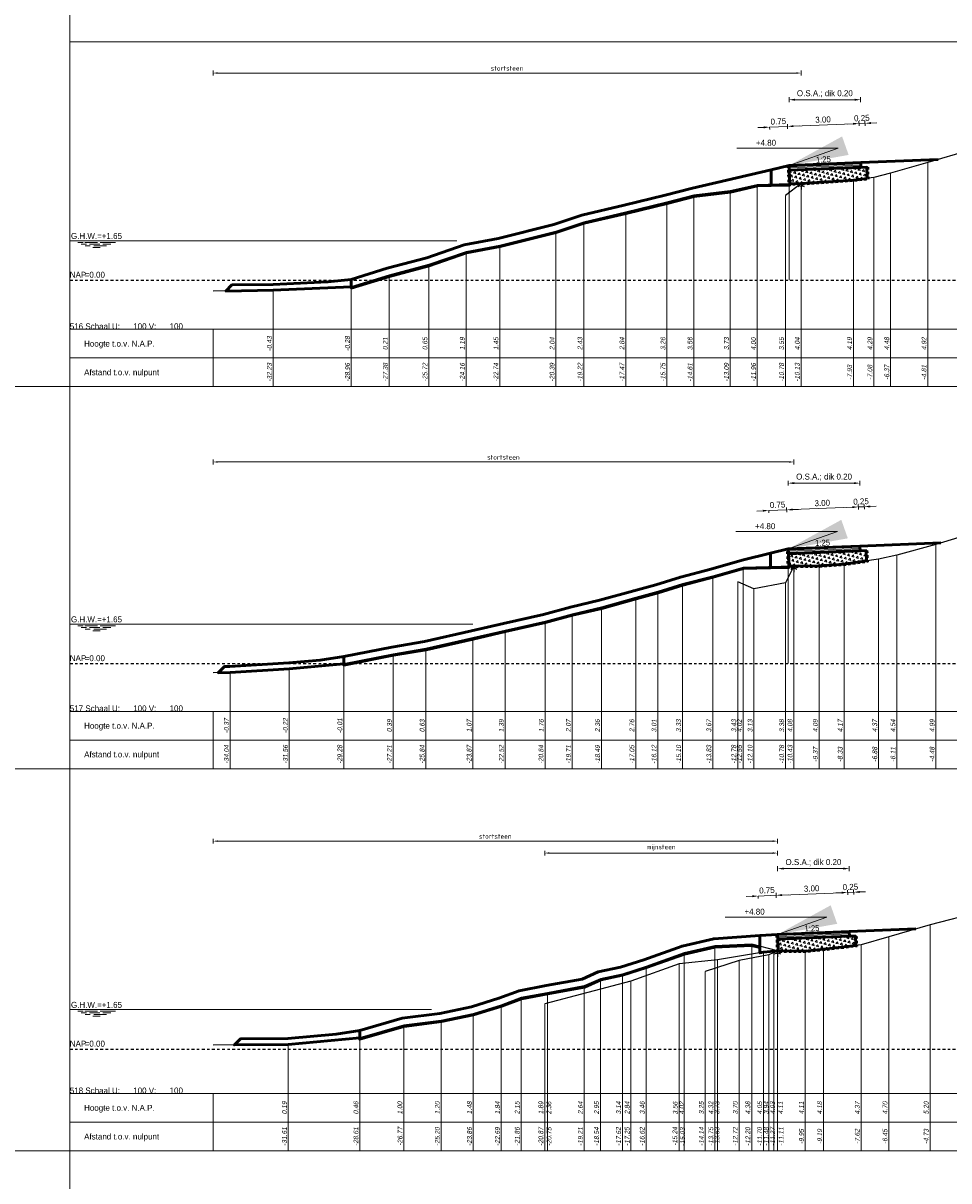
# Model space of a CAD drawing. Header units: metres. Extents: x 1155 to 1506, y 1546 to 1980.
# Tile 8 of 27: x 1250 to 1289, y 1707 to 1755. Entities that reach past the tile are written whole.
import ezdxf
from ezdxf.enums import TextEntityAlignment as Align

# ---------------------------------------------------------------- set-up
doc = ezdxf.new("R2010")
doc.units = ezdxf.units.M
doc.header["$LTSCALE"] = 0.1
doc.linetypes.add('geotextiel', pattern=[0.2, -0.1, 0.1])
doc.linetypes.add('NAP', pattern=[20, 12.5, -2.5, 2.5, -2.5])
doc.layers.add('758', color=7, linetype='Continuous')
doc.layers.add('BS-STORTSTEEN', color=6, linetype='Continuous')
for name, color, linetype, lineweight in [('DP-BS-Maatvoering', 2, 'Continuous', 0), ('DP-BS-Matenbalk_verlenglijnen', 253, 'Continuous', 0), ('DP-BS-profiel', 2, 'Continuous', 25), ('DP-Matenbalk', 1, 'Continuous', 18), ('DP-Matenbalk_bestaandehoogten', 6, 'Continuous', 25), ('DP-Matenbalk_teksten', 7, 'Continuous', 25), ('DP-NAP-lijn', 6, 'NAP', 25), ('DP-NW-arcering_asfalt', 1, 'Continuous', 18), ('DP-NW-arcering_funderingslaag', 211, 'Continuous', 13), ('DP-NW-geotextiel', 3, 'geotextiel', 35), ('DP-NW-Maatvoering', 7, 'Continuous', 35), ('DP-NW-Matenbalk_verlenglijnen', 135, 'Continuous', 0), ('DP-NW-profiel', 4, 'Continuous', 50), ('DP-waterlijn', 1, 'Continuous', 13), ('DP-Waterlijn_tekst', 7, 'Continuous', 35), ('maatvoering-leadr', 7, 'Continuous', 30), ('maatvoering-lin', 7, 'Continuous', 20), ('TL-2.5mm Tekst', 7, 'Continuous', 25)]:
    doc.layers.add(name, color=color, linetype=linetype, lineweight=lineweight)
doc.styles.add('bestomschr', font='isocp.shx', dxfattribs={"width": 0.96})
doc.styles.add('dp-besthgt', font='StagCAD.ttf', dxfattribs={"oblique": 10, "height": 0.2})
doc.styles.add('GM25mm', font='StagCAD.ttf', dxfattribs={"width": 0.96, "height": 2.5})
doc.styles.add('StagCAD', font='StagCAD.ttf')
doc.dimstyles.new('best-maatv', dxfattribs={"dimscale": 0.1, "dimtxt": 2, "dimasz": 2, "dimexe": 1, "dimexo": 0, "dimgap": 1, "dimtad": 1, "dimrnd": 0.001, "dimzin": 1, "dimdsep": 46, "dimtxsty": 'bestomschr', "dimcen": 0.09, "dimclrd": 212, "dimclre": 212, "dimclrt": 2, "dimazin": 0, "dimtfac": 1, "dimtix": 1, "dimtmove": 0, "dimatfit": 3, "dimfxl": 1, "dimfxlon": 1, "dimtvp": 0.83, "dimtolj": 1, "dimtzin": 0, "dimlwd": 9, "dimlwe": 9, "dimarcsym": 0})
doc.dimstyles.new('GM-maatvoering', dxfattribs={"dimtxt": 2.5, "dimasz": 2.5, "dimexe": 1, "dimexo": 0, "dimgap": 1, "dimtad": 1, "dimrnd": 0.001, "dimzin": 1, "dimdsep": 46, "dimtxsty": 'StagCAD', "dimcen": 0.09, "dimclrd": 1, "dimclre": 1, "dimclrt": 7, "dimazin": 0, "dimtfac": 1, "dimtix": 1, "dimtmove": 0, "dimatfit": 3, "dimfxl": 1, "dimfxlon": 1, "dimtvp": 0.83, "dimtolj": 1, "dimtzin": 0, "dimlwd": 15, "dimlwe": 15, "dimarcsym": 0})

# ---------------------------------------------------------------- blocks, each defined once
blk = doc.blocks.new('83')
at = {"layer": '758'}
for points in [[(-0.156, 0), (-0.078, -0.039)], [(-0.078, -0.039), (0, 0)], [(0, 0), (0.078, -0.039)], [(0, 0), (0, -0.312)], [(0.078, -0.039), (0.156, 0)], [(-0.156, -0.156), (-0.078, -0.117)], [(0, -0.156), (-0.078, -0.117)], [(0.078, -0.117), (0, -0.156)], [(0.078, -0.117), (0.156, -0.156)]]:
    blk.add_lwpolyline(points, dxfattribs=at)
blk = doc.blocks.new('*D89')
at = {"layer": 'Defpoints', "color": 0, "transparency": 16777216}
for p in [(1281.446, 1721.119), (1281.446, 1716.527), (1257.8, 1712.581)]:
    blk.add_point(p, dxfattribs=at)
at = {"layer": 'DP-BS-Maatvoering', "color": 212, "lineweight": 9, "transparency": 16777216}
for p, q in [((1257.8, 1721.019), (1257.8, 1721.219)), ((1258, 1721.119), (1281.246, 1721.119)), ((1281.446, 1721.019), (1281.446, 1721.219))]:
    blk.add_line(p, q, dxfattribs=at)
at = {"layer": 'DP-BS-Maatvoering', "color": 212, "transparency": 16777216}
for points in [[(1258, 1721.152), (1258, 1721.085), (1257.8, 1721.119)], [(1281.246, 1721.152), (1281.246, 1721.085), (1281.446, 1721.119)]]:
    blk.add_solid(points, dxfattribs=at)
at = {"layer": 'DP-BS-Maatvoering', "color": 2, "transparency": 16777216, "insert": (1269.623, 1721.319), "char_height": 0.2, "attachment_point": 5, "style": 'bestomschr'}
blk.add_mtext('\\A1;stortsteen', dxfattribs=at)
blk = doc.blocks.new('*D87')
at = {"layer": 'Defpoints', "color": 0, "transparency": 16777216}
for p in [(1281.446, 1720.619), (1281.446, 1716.527), (1271.692, 1714.303)]:
    blk.add_point(p, dxfattribs=at)
at = {"layer": 'DP-BS-Maatvoering', "color": 212, "lineweight": 9, "transparency": 16777216}
for p, q in [((1271.692, 1720.519), (1271.692, 1720.719)), ((1271.892, 1720.619), (1281.246, 1720.619)), ((1281.446, 1720.519), (1281.446, 1720.719))]:
    blk.add_line(p, q, dxfattribs=at)
at = {"layer": 'DP-BS-Maatvoering', "color": 212, "transparency": 16777216}
for points in [[(1271.892, 1720.652), (1271.892, 1720.585), (1271.692, 1720.619)], [(1281.246, 1720.652), (1281.246, 1720.585), (1281.446, 1720.619)]]:
    blk.add_solid(points, dxfattribs=at)
at = {"layer": 'DP-BS-Maatvoering', "color": 2, "transparency": 16777216, "insert": (1276.569, 1720.848), "char_height": 0.2, "attachment_point": 5, "style": 'bestomschr'}
blk.add_mtext('\\A1;mijnsteen', dxfattribs=at)
blk = doc.blocks.new('*D86')
at = {"layer": 'Defpoints', "color": 0, "transparency": 16777216}
for p in [(1282.127, 1736.996), (1282.127, 1732.636), (1257.8, 1728.162)]:
    blk.add_point(p, dxfattribs=at)
at = {"layer": 'DP-BS-Maatvoering', "color": 212, "lineweight": 9, "transparency": 16777216}
for p, q in [((1257.8, 1736.896), (1257.8, 1737.096)), ((1258, 1736.996), (1281.927, 1736.996)), ((1282.127, 1736.896), (1282.127, 1737.096))]:
    blk.add_line(p, q, dxfattribs=at)
at = {"layer": 'DP-BS-Maatvoering', "color": 212, "transparency": 16777216}
for points in [[(1258, 1737.029), (1258, 1736.963), (1257.8, 1736.996)], [(1281.927, 1737.029), (1281.927, 1736.963), (1282.127, 1736.996)]]:
    blk.add_solid(points, dxfattribs=at)
at = {"layer": 'DP-BS-Maatvoering', "color": 2, "transparency": 16777216, "insert": (1269.963, 1737.196), "char_height": 0.2, "attachment_point": 5, "style": 'bestomschr'}
blk.add_mtext('\\A1;stortsteen', dxfattribs=at)
blk = doc.blocks.new('*D84')
at = {"layer": 'Defpoints', "color": 0, "transparency": 16777216}
for p in [(1282.429, 1753.282), (1282.429, 1748.652), (1257.8, 1744.145)]:
    blk.add_point(p, dxfattribs=at)
at = {"layer": 'DP-BS-Maatvoering', "color": 212, "lineweight": 9, "transparency": 16777216}
for p, q in [((1257.8, 1753.182), (1257.8, 1753.382)), ((1258, 1753.282), (1282.229, 1753.282)), ((1282.429, 1753.182), (1282.429, 1753.382))]:
    blk.add_line(p, q, dxfattribs=at)
at = {"layer": 'DP-BS-Maatvoering', "color": 212, "transparency": 16777216}
for points in [[(1258, 1753.315), (1258, 1753.248), (1257.8, 1753.282)], [(1282.229, 1753.315), (1282.229, 1753.248), (1282.429, 1753.282)]]:
    blk.add_solid(points, dxfattribs=at)
at = {"layer": 'DP-BS-Maatvoering', "color": 2, "transparency": 16777216, "insert": (1270.114, 1753.482), "char_height": 0.2, "attachment_point": 5, "style": 'bestomschr'}
blk.add_mtext('\\A1;stortsteen', dxfattribs=at)
blk = doc.blocks.new('*D52')
at = {"layer": 'Defpoints', "color": 0, "transparency": 16777216}
for p in [(2.932, 6.557), (2.998, 4.92), (0, 4.8)]:
    blk.add_point(p, dxfattribs=at)
at = {"layer": 'maatvoering-lin', "color": 1, "lineweight": 15, "transparency": 16777216}
for p, q in [((-0.061, 6.337), (-0.069, 6.537)), ((0.184, 6.447), (2.682, 6.547)), ((2.936, 6.457), (2.928, 6.657))]:
    blk.add_line(p, q, dxfattribs=at)
at = {"layer": 'maatvoering-lin', "color": 1, "transparency": 16777216}
for points in [[(0.183, 6.489), (0.186, 6.406), (-0.065, 6.437)], [(2.681, 6.589), (2.684, 6.506), (2.932, 6.557)]]:
    blk.add_solid(points, dxfattribs=at)
at = {"layer": 'maatvoering-lin', "color": 7, "transparency": 16777216, "insert": (1.424, 6.722), "char_height": 0.25, "attachment_point": 5, "rotation": 2.2906, "style": 'StagCAD'}
blk.add_mtext('\\A1;3.00', dxfattribs=at)
blk = doc.blocks.new('*D53')
at = {"layer": 'Defpoints', "color": 0, "transparency": 16777216}
for p in [(3.182, 6.567), (3.006, 4.72), (3.255, 4.73)]:
    blk.add_point(p, dxfattribs=at)
at = {"layer": 'maatvoering-lin', "color": 1, "lineweight": 15, "transparency": 16777216}
for p, q in [((2.682, 6.547), (2.433, 6.537)), ((2.936, 6.457), (2.928, 6.657)), ((2.932, 6.557), (3.182, 6.567)), ((3.186, 6.467), (3.178, 6.667)), ((3.432, 6.577), (3.682, 6.587))]:
    blk.add_line(p, q, dxfattribs=at)
at = {"layer": 'maatvoering-lin', "color": 1, "transparency": 16777216}
for points in [[(2.681, 6.589), (2.684, 6.506), (2.932, 6.557)], [(3.43, 6.619), (3.433, 6.536), (3.182, 6.567)]]:
    blk.add_solid(points, dxfattribs=at)
at = {"layer": 'maatvoering-lin', "color": 7, "transparency": 16777216, "insert": (3.048, 6.787), "char_height": 0.25, "attachment_point": 5, "rotation": 2.2906, "style": 'StagCAD'}
blk.add_mtext('\\A1;0.25', dxfattribs=at)
blk = doc.blocks.new('*D54')
at = {"layer": 'Defpoints', "color": 0, "transparency": 16777216}
for p in [(2.998, 7.555), (2.998, 4.92), (0, 4.8)]:
    blk.add_point(p, dxfattribs=at)
at = {"layer": 'DP-NW-Maatvoering', "color": 1, "lineweight": 15, "transparency": 16777216}
for p, q in [((0, 7.455), (0, 7.655)), ((0.25, 7.555), (2.748, 7.555)), ((2.998, 7.455), (2.998, 7.655))]:
    blk.add_line(p, q, dxfattribs=at)
at = {"layer": 'DP-NW-Maatvoering', "color": 1, "transparency": 16777216}
for points in [[(0.25, 7.597), (0.25, 7.513), (0, 7.555)], [(2.748, 7.597), (2.748, 7.513), (2.998, 7.555)]]:
    blk.add_solid(points, dxfattribs=at)
at = {"layer": 'DP-NW-Maatvoering', "color": 7, "transparency": 16777216, "insert": (1.499, 7.805), "char_height": 0.25, "attachment_point": 5, "style": 'StagCAD'}
blk.add_mtext('\\A1;O.S.A.; dik 0.20 ', dxfattribs=at)
blk = doc.blocks.new('*D55')
at = {"layer": 'Defpoints', "color": 0, "transparency": 16777216}
for p in [(-0.815, 6.407), (-0.065, 6.437), (-0.065, 6.437)]:
    blk.add_point(p, dxfattribs=at)
at = {"layer": 'maatvoering-lin', "color": 1, "lineweight": 15, "transparency": 16777216}
for p, q in [((-1.065, 6.397), (-1.314, 6.387)), ((-0.815, 6.407), (-0.065, 6.437)), ((-0.815, 6.407), (-0.811, 6.308)), ((-0.065, 6.437), (-0.061, 6.337)), ((0.184, 6.447), (0.434, 6.457))]:
    blk.add_line(p, q, dxfattribs=at)
at = {"layer": 'maatvoering-lin', "color": 1, "transparency": 16777216}
for points in [[(-1.066, 6.439), (-1.063, 6.356), (-0.815, 6.407)], [(0.183, 6.489), (0.186, 6.406), (-0.065, 6.437)]]:
    blk.add_solid(points, dxfattribs=at)
at = {"layer": 'maatvoering-lin', "color": 7, "transparency": 16777216, "insert": (-0.449, 6.647), "char_height": 0.25, "attachment_point": 5, "rotation": 2.2906, "style": 'StagCAD'}
blk.add_mtext('\\A1;0.75', dxfattribs=at)
blk = doc.blocks.new('*U30')
at = {"layer": 'DP-NAP-lijn'}
blk.add_line((0, 0), (517.76, 0), dxfattribs=at)
at = {"layer": 'DP-waterlijn'}
for p, q in [((0, 16.5), (162.07, 16.5)), ((3.38, 15.8), (5.63, 15.8)), ((4.71, 15.1), (6.95, 15.1)), ((6.33, 15.8), (11.56, 15.8)), ((8.25, 15.1), (12.51, 15.1)), ((12.73, 15.8), (19.08, 15.8)), ((13.84, 15.1), (17.21, 15.1)), ((8.57, 14.4), (6.38, 14.4)), ((9.6, 13.7), (12.74, 13.7)), ((15.31, 14.4), (10.04, 14.4))]:
    blk.add_line(p, q, dxfattribs=at)
at = {"layer": 'DP-NAP-lijn', "style": 'StagCAD'}
blk.add_text('NAP', height=2.5, dxfattribs=at).set_placement((0, 1))
blk.add_attdef('NAPLIJN', (6.25, 1), '', height=2.5, dxfattribs=at)
at = {"layer": 'DP-Waterlijn_tekst', "style": 'StagCAD'}
blk.add_attdef('WP', text='', height=2.5, dxfattribs=at).set_placement((11.17, 16.5), align=Align.BOTTOM_CENTER)
blk = doc.blocks.new('*U29')
at = {"layer": 'DP-NAP-lijn'}
blk.add_line((0, 0), (515.3, 0), dxfattribs=at)
at = {"layer": 'DP-waterlijn'}
for p, q in [((0, 16.5), (168.86, 16.5)), ((3.38, 15.8), (5.63, 15.8)), ((4.71, 15.1), (6.95, 15.1)), ((6.33, 15.8), (11.56, 15.8)), ((8.25, 15.1), (12.51, 15.1)), ((12.73, 15.8), (19.08, 15.8)), ((13.84, 15.1), (17.21, 15.1)), ((8.57, 14.4), (6.38, 14.4)), ((9.6, 13.7), (12.74, 13.7)), ((15.31, 14.4), (10.04, 14.4))]:
    blk.add_line(p, q, dxfattribs=at)
at = {"layer": 'DP-NAP-lijn', "style": 'StagCAD'}
blk.add_text('NAP', height=2.5, dxfattribs=at).set_placement((0, 1))
blk.add_attdef('NAPLIJN', (6.25, 1), '', height=2.5, dxfattribs=at)
at = {"layer": 'DP-Waterlijn_tekst', "style": 'StagCAD'}
blk.add_attdef('WP', text='', height=2.5, dxfattribs=at).set_placement((11.17, 16.5), align=Align.BOTTOM_CENTER)
blk = doc.blocks.new('*U28')
at = {"layer": 'DP-NAP-lijn'}
blk.add_line((0, 0), (511.01, 0), dxfattribs=at)
at = {"layer": 'DP-waterlijn'}
for p, q in [((0, 16.5), (151.49, 16.5)), ((3.38, 15.8), (5.63, 15.8)), ((4.71, 15.1), (6.95, 15.1)), ((6.33, 15.8), (11.56, 15.8)), ((8.25, 15.1), (12.51, 15.1)), ((12.73, 15.8), (19.08, 15.8)), ((13.84, 15.1), (17.21, 15.1)), ((8.57, 14.4), (6.38, 14.4)), ((9.6, 13.7), (12.74, 13.7)), ((15.31, 14.4), (10.04, 14.4))]:
    blk.add_line(p, q, dxfattribs=at)
at = {"layer": 'DP-NAP-lijn', "style": 'StagCAD'}
blk.add_text('NAP', height=2.5, dxfattribs=at).set_placement((0, 1))
blk.add_attdef('NAPLIJN', (6.25, 1), '', height=2.5, dxfattribs=at)
at = {"layer": 'DP-Waterlijn_tekst', "style": 'StagCAD'}
blk.add_attdef('WP', text='', height=2.5, dxfattribs=at).set_placement((11.17, 16.5), align=Align.BOTTOM_CENTER)
blk = doc.blocks.new('dwp2')
at = {"layer": 'DP-NW-arcering_asfalt'}
for points in [[(0.002, 4.75), (3.002, 4.87)], [(0.004, 4.7), (3.004, 4.82)], [(0.006, 4.65), (3.006, 4.77)]]:
    blk.add_lwpolyline(points, dxfattribs=at)
at = {"layer": 'DP-NW-Matenbalk_verlenglijnen'}
blk.add_line((0, 4.8), (0, 0), dxfattribs=at)
at = {"layer": 'DP-NW-profiel'}
blk.add_lwpolyline([(3.008, 4.72), (3, 4.92), (0, 4.8), (0.008, 4.6)], close=True, dxfattribs=at)
at = {"layer": 'maatvoering-leadr', "color": 7, "insert": (-0.544, 5.624), "char_height": 0.25, "attachment_point": 9, "style": 'StagCAD'}
blk.add_mtext('\\A1;+4.80', dxfattribs=at)
at = {"layer": 'TL-2.5mm Tekst', "style": 'GM25mm', "width": 0.96}
blk.add_text('1:25', height=0.25, rotation=2.2906, dxfattribs=at).set_placement((1.446, 4.858), align=Align.BOTTOM_CENTER)
at = {"layer": 'DP-NW-Maatvoering'}
dim = blk.add_linear_dim(base=(2.998, 7.555), p1=(0, 4.8), p2=(2.998, 4.92), text='O.S.A.; dik 0.20 ', dimstyle='GM-maatvoering', dxfattribs=at)
dim.commit()
dim.dimension.update_dxf_attribs({"geometry": '*D54', "text_midpoint": (1.499, 7.805)})
at = {"layer": 'maatvoering-lin'}
for p1, p2, distance, picture, middle in [((-0.815, 6.407), (-0.065, 6.437), 0, '*D55', (-0.449, 6.647)), ((0, 4.8), (2.998, 4.92), 1.639, '*D52', (1.424, 6.722))]:
    dim = blk.add_aligned_dim(p1=p1, p2=p2, distance=distance, dimstyle='GM-maatvoering', dxfattribs=at)
    dim.commit()
    dim.dimension.update_dxf_attribs({"geometry": picture, "text_midpoint": middle})
dim = blk.add_aligned_dim(p1=(3.006, 4.72), p2=(3.255, 4.73), distance=1.839, dimstyle='GM-maatvoering', override={"dimtad": 3}, dxfattribs=at)
dim.commit()
dim.dimension.update_dxf_attribs({"geometry": '*D53', "text_midpoint": (3.048, 6.787)})
at = {"layer": 'maatvoering-leadr', "annotation_type": 0, "has_hookline": 1, "hookline_direction": 1, "text_width": 0.75}
blk.add_leader([(0, 4.8), (2.056, 5.524), (-0.444, 5.524)], dimstyle='GM-maatvoering', override={"dimscale": 0, "dimgap": 1, "dimtad": 1}, dxfattribs=at)

msp = doc.modelspace()

# ---------------------------------------------------------------- hatches: boundary and pattern name
at = {"layer": 'DP-NW-arcering_funderingslaag'}
h = msp.add_hatch(dxfattribs=at)
h.set_pattern_fill('TRIANG', color=256, scale=0.02, angle=45)
h.set_pattern_definition([(105, (-8.86412, 0), (-0.18400887, 0.049305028), [0.09525, -0.09525]), (165, (-8.86412, 0), (-0.134703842, -0.134703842), [0.09525, -0.09525]), (45, (-8.95613, 0.02465), (-0.049305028, 0.18400887), [0.09525, -0.09525])])
h.paths.add_polyline_path([(1285.204, 1748.87), (1284.624, 1748.802), (1282.429, 1748.652), (1281.958, 1748.64), (1281.935, 1749.21), (1284.932, 1749.33), (1285.185, 1749.34)])
h = msp.add_hatch(dxfattribs=at)
h.set_pattern_fill('TRIANG', color=256, scale=0.02, angle=45)
h.set_pattern_definition([(105, (-8.3345, 0), (-0.18400887, 0.049305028), [0.09525, -0.09525]), (165, (-8.3345, 0), (-0.134703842, -0.134703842), [0.09525, -0.09525]), (45, (-8.4265, 0.02465), (-0.049305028, 0.18400887), [0.09525, -0.09525])])
h.paths.add_polyline_path([(1281.923, 1732.63), (1281.902, 1733.155), (1284.9, 1733.275), (1285.152, 1733.285), (1285.169, 1732.853), (1284.229, 1732.72), (1283.189, 1732.644), (1282.127, 1732.636)])
h = msp.add_hatch(dxfattribs=at)
h.set_pattern_fill('TRIANG', color=256, scale=0.02, angle=45)
h.set_pattern_definition([(105, (-15.89956, 0), (-0.18400887, 0.049305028), [0.09525, -0.09525]), (165, (-15.89956, 0), (-0.134703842, -0.134703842), [0.09525, -0.09525]), (45, (-15.99156, 0.02465), (-0.049305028, 0.18400887), [0.09525, -0.09525])])
h.paths.add_polyline_path([(1281.476, 1716.526), (1281.457, 1717.013), (1284.454, 1717.133), (1284.707, 1717.143), (1284.722, 1716.752), (1283.368, 1716.592), (1282.607, 1716.518)])

# ---------------------------------------------------------------- linework, layer by layer
at = {"layer": 'BS-STORTSTEEN'}
for points in [[(1282.429, 1748.652), (1280.598, 1748.606), (1279.466, 1748.343), (1277.941, 1748.166), (1276.807, 1747.872), (1275.087, 1747.453), (1273.331, 1747.042), (1272.161, 1746.647), (1269.81, 1746.064), (1268.398, 1745.798), (1266.837, 1745.259), (1265.175, 1744.817), (1263.592, 1744.33), (1260.32, 1744.184), (1257.8, 1744.145)], [(1282.127, 1732.636), (1280.009, 1732.58), (1278.729, 1732.221), (1277.46, 1731.887), (1276.431, 1731.57), (1275.505, 1731.314), (1274.066, 1730.915), (1272.845, 1730.627), (1271.711, 1730.318), (1270.034, 1729.942), (1268.686, 1729.63), (1266.718, 1729.184), (1265.348, 1728.95), (1263.272, 1728.543), (1260.991, 1728.333), (1258.519, 1728.182), (1257.8, 1728.162)], [(1281.446, 1716.527), (1280.362, 1716.798), (1278.813, 1716.73), (1277.529, 1716.437), (1275.936, 1715.87), (1274.944, 1715.549), (1274.023, 1715.359), (1273.346, 1715.054), (1271.812, 1714.773), (1270.701, 1714.565), (1269.874, 1714.257), (1268.701, 1713.889), (1267.355, 1713.612), (1265.786, 1713.408), (1263.946, 1712.878), (1260.951, 1712.601), (1257.8, 1712.581)], [(1281.446, 1716.527), (1280.857, 1716.466), (1278.928, 1716.145), (1277.32, 1715.977), (1275.305, 1715.254), (1271.692, 1714.303)], [(1281.446, 1716.527), (1281.076, 1716.358), (1279.837, 1716.114), (1278.416, 1715.665)]]:
    msp.add_lwpolyline(points, dxfattribs=at)
at = {"layer": 'Defpoints', "color": 143, "lineweight": 0, "ltscale": 5, "flags": 128}
for points in [[(1251.8, 1834.591), (1307.5, 1834.591), (1307.5, 1754.591), (1251.8, 1754.591)], [(1251.8, 1754.591), (1307.5, 1754.591), (1307.5, 1690.593), (1251.8, 1690.593)]]:
    msp.add_lwpolyline(points, close=True, dxfattribs=at)
at = {"layer": 'Defpoints', "color": 250, "lineweight": 0}
for points in [[(1339.966, 1740.151), (1208.8, 1740.151)], [(1339.966, 1724.151), (1208.8, 1724.151)], [(1339.966, 1708.151), (1208.8, 1708.151)]]:
    msp.add_lwpolyline(points, dxfattribs=at)
at = {"layer": 'DP-BS-Matenbalk_verlenglijnen'}
for points in [[(1286.182, 1749.088), (1286.182, 1740.151)], [(1287.74, 1749.534), (1287.74, 1740.151)], [(1280.598, 1748.606), (1280.598, 1740.151)], [(1282.429, 1748.652), (1282.429, 1740.151)], [(1284.624, 1748.802), (1284.624, 1740.151)], [(1285.475, 1748.903), (1285.475, 1740.151)], [(1277.941, 1748.166), (1277.941, 1740.151)], [(1279.466, 1748.343), (1279.466, 1740.151)], [(1281.773, 1748.155), (1281.773, 1740.151)], [(1276.807, 1747.872), (1276.807, 1740.151)], [(1275.087, 1747.453), (1275.087, 1740.151)], [(1272.161, 1746.647), (1272.161, 1740.151)], [(1273.331, 1747.042), (1273.331, 1740.151)], [(1268.398, 1745.798), (1268.398, 1740.151)], [(1269.81, 1746.064), (1269.81, 1740.151)], [(1266.837, 1745.259), (1266.837, 1740.151)], [(1265.175, 1744.817), (1265.175, 1740.151)], [(1263.592, 1744.33), (1263.592, 1740.151)], [(1260.32, 1744.184), (1260.32, 1740.151)], [(1286.44, 1733.099), (1286.44, 1724.151)], [(1288.078, 1733.546), (1288.078, 1724.151)], [(1282.127, 1732.636), (1282.127, 1724.151)], [(1283.189, 1732.644), (1283.189, 1724.151)], [(1284.229, 1732.72), (1284.229, 1724.151)], [(1285.678, 1732.926), (1285.678, 1724.151)], [(1278.729, 1732.221), (1278.729, 1724.151)], [(1280.009, 1732.58), (1280.009, 1724.151)], [(1277.46, 1731.887), (1277.46, 1724.151)], [(1279.775, 1731.983), (1279.775, 1724.151)], [(1280.454, 1731.688), (1280.454, 1724.151)], [(1281.78, 1731.937), (1281.78, 1724.151)], [(1275.505, 1731.314), (1275.505, 1724.151)], [(1276.431, 1731.57), (1276.431, 1724.151)], [(1274.066, 1730.915), (1274.066, 1724.151)], [(1271.711, 1730.318), (1271.711, 1724.151)], [(1272.845, 1730.627), (1272.845, 1724.151)], [(1270.034, 1729.942), (1270.034, 1724.151)], [(1268.686, 1729.63), (1268.686, 1724.151)], [(1265.348, 1728.95), (1265.348, 1724.151)], [(1266.718, 1729.184), (1266.718, 1724.151)], [(1260.991, 1728.333), (1260.991, 1724.151)], [(1263.272, 1728.543), (1263.272, 1724.151)], [(1258.519, 1728.182), (1258.519, 1724.151)], [(1287.831, 1717.618), (1287.831, 1708.151)], [(1286.106, 1717.118), (1286.106, 1708.151)], [(1278.813, 1716.73), (1278.813, 1708.151)], [(1280.362, 1716.798), (1280.362, 1708.151)], [(1283.368, 1716.592), (1283.368, 1708.151)], [(1284.944, 1716.779), (1284.944, 1708.151)], [(1277.529, 1716.437), (1277.529, 1708.151)], [(1278.928, 1716.145), (1278.928, 1708.151)], [(1279.837, 1716.114), (1279.837, 1708.151)], [(1280.857, 1716.466), (1280.857, 1708.151)], [(1281.076, 1716.358), (1281.076, 1708.151)], [(1281.286, 1716.441), (1281.286, 1708.151)], [(1281.446, 1716.527), (1281.446, 1708.151)], [(1282.607, 1716.518), (1282.607, 1708.151)], [(1275.936, 1715.87), (1275.936, 1708.151)], [(1277.32, 1715.977), (1277.32, 1708.151)], [(1278.416, 1715.665), (1278.416, 1708.151)], [(1274.023, 1715.359), (1274.023, 1708.151)], [(1274.944, 1715.549), (1274.944, 1708.151)], [(1275.305, 1715.254), (1275.305, 1708.151)], [(1271.812, 1714.773), (1271.812, 1708.151)], [(1273.346, 1715.054), (1273.346, 1708.151)], [(1269.874, 1714.257), (1269.874, 1708.151)], [(1270.701, 1714.565), (1270.701, 1708.151)], [(1271.692, 1714.303), (1271.692, 1708.151)], [(1268.701, 1713.889), (1268.701, 1708.151)], [(1265.786, 1713.408), (1265.786, 1708.151)], [(1267.355, 1713.612), (1267.355, 1708.151)], [(1263.946, 1712.878), (1263.946, 1708.151)], [(1260.951, 1712.601), (1260.951, 1708.151)]]:
    msp.add_lwpolyline(points, dxfattribs=at)
at = {"layer": 'DP-BS-profiel'}
for points in [[(1303.576, 1749.935), (1301.818, 1750.875), (1300.518, 1751.068), (1299.408, 1751.097), (1297.297, 1751.052), (1294.842, 1750.991), (1292.117, 1750.788), (1291.475, 1750.59), (1289.455, 1750.039), (1287.74, 1749.534), (1286.182, 1749.088), (1285.475, 1748.903), (1284.624, 1748.802), (1282.429, 1748.652), (1281.773, 1748.155)], [(1303.329, 1734.162), (1301.896, 1734.752), (1300.946, 1734.965), (1299.497, 1735.019), (1297.069, 1735.012), (1294.743, 1734.99), (1293.087, 1734.799), (1291.534, 1734.524), (1289.68, 1734.033), (1288.078, 1733.546), (1286.44, 1733.099), (1285.678, 1732.926), (1284.229, 1732.72), (1283.189, 1732.644), (1282.127, 1732.636), (1281.78, 1731.937), (1280.454, 1731.688), (1279.775, 1731.983)], [(1302.901, 1718.123), (1301.153, 1718.753), (1299.123, 1718.802), (1296.934, 1718.79), (1294.384, 1718.766), (1292.357, 1718.648), (1291.506, 1718.511), (1289.889, 1718.141), (1287.831, 1717.618), (1286.106, 1717.118), (1284.944, 1716.779), (1283.368, 1716.592), (1282.607, 1716.518), (1281.446, 1716.527), (1281.286, 1716.441)]]:
    msp.add_lwpolyline(points, dxfattribs=at)
at = {"layer": 'DP-Matenbalk'}
for points in [[(1257.8, 1740.151), (1251.8, 1740.151), (1251.8, 1742.551), (1257.8, 1742.551)], [(1257.8, 1742.551), (1303.576, 1742.551)], [(1257.8, 1742.551), (1257.8, 1740.151)], [(1251.8, 1741.351), (1257.8, 1741.351)], [(1257.8, 1741.351), (1303.576, 1741.351)], [(1303.576, 1740.151), (1257.8, 1740.151)], [(1257.8, 1724.151), (1251.8, 1724.151), (1251.8, 1726.551), (1257.8, 1726.551)], [(1257.8, 1726.551), (1303.329, 1726.551)], [(1257.8, 1726.551), (1257.8, 1724.151)], [(1251.8, 1725.351), (1257.8, 1725.351)], [(1257.8, 1725.351), (1303.329, 1725.351)], [(1303.329, 1724.151), (1257.8, 1724.151)], [(1257.8, 1708.151), (1251.8, 1708.151), (1251.8, 1710.551), (1257.8, 1710.551)], [(1257.8, 1710.551), (1302.901, 1710.551)], [(1257.8, 1710.551), (1257.8, 1708.151)], [(1251.8, 1709.351), (1257.8, 1709.351)], [(1257.8, 1709.351), (1302.901, 1709.351)], [(1302.901, 1708.151), (1257.8, 1708.151)]]:
    msp.add_lwpolyline(points, dxfattribs=at)
at = {"layer": 'DP-NW-geotextiel', "ltscale": 10, "flags": 128}
for points in [[(1285.235, 1749.342), (1285.255, 1748.826), (1284.628, 1748.752), (1282.431, 1748.602), (1281.91, 1748.588), (1281.877, 1749.398)], [(1285.202, 1733.287), (1285.221, 1732.81), (1284.235, 1732.67), (1283.191, 1732.594), (1282.128, 1732.586), (1281.875, 1732.579), (1281.845, 1733.342)], [(1284.757, 1717.145), (1284.774, 1716.708), (1283.373, 1716.542), (1282.61, 1716.467), (1281.428, 1716.477), (1281.399, 1717.209)]]:
    msp.add_lwpolyline(points, dxfattribs=at)
at = {"layer": 'DP-NW-profiel'}
for points in [[(1288.166, 1749.659), (1284.927, 1749.53)], [(1281.182, 1749.235), (1277.886, 1748.461), (1276.734, 1748.162), (1275.017, 1747.744), (1273.249, 1747.33), (1272.077, 1746.935), (1269.746, 1746.357), (1268.321, 1746.088), (1266.75, 1745.546), (1265.093, 1745.105), (1263.592, 1744.643), (1263.592, 1744.277), (1265.189, 1744.768), (1266.852, 1745.211), (1268.411, 1745.749), (1269.821, 1746.015), (1272.175, 1746.598), (1273.345, 1746.993), (1275.098, 1747.404), (1276.819, 1747.823), (1277.951, 1748.116), (1279.475, 1748.293), (1280.604, 1748.556), (1281.182, 1748.57)], [(1288.291, 1733.61), (1284.894, 1733.475)], [(1281.149, 1733.171), (1279.964, 1732.878), (1278.651, 1732.51), (1277.378, 1732.175), (1276.347, 1731.857), (1275.425, 1731.603), (1273.992, 1731.205), (1272.771, 1730.917), (1271.639, 1730.609), (1269.967, 1730.234), (1268.619, 1729.922), (1266.659, 1729.478), (1265.294, 1729.245), (1263.272, 1728.848), (1263.272, 1728.492), (1265.357, 1728.9), (1266.727, 1729.134), (1268.697, 1729.581), (1270.045, 1729.893), (1271.723, 1730.269), (1272.857, 1730.578), (1274.079, 1730.866), (1275.519, 1731.265), (1276.445, 1731.522), (1277.474, 1731.838), (1278.742, 1732.172), (1280.017, 1732.53), (1281.149, 1732.56)], [(1280.704, 1717.161), (1278.773, 1717.028), (1277.445, 1716.725), (1275.839, 1716.154), (1274.867, 1715.839), (1273.929, 1715.646), (1273.256, 1715.342), (1271.758, 1715.067), (1270.62, 1714.855), (1269.776, 1714.54), (1268.626, 1714.179), (1267.306, 1713.908), (1265.725, 1713.702), (1263.946, 1713.19), (1263.946, 1712.825), (1265.797, 1713.358), (1267.364, 1713.562), (1268.714, 1713.84), (1269.89, 1714.209), (1270.714, 1714.516), (1271.822, 1714.723), (1273.361, 1715.005), (1274.038, 1715.311), (1274.957, 1715.5), (1275.952, 1715.822), (1277.543, 1716.388), (1278.82, 1716.68), (1280.357, 1716.747), (1280.704, 1716.66)], [(1281.476, 1716.526), (1281.457, 1717.013), (1284.454, 1717.133), (1284.707, 1717.143), (1284.722, 1716.752), (1283.368, 1716.592), (1282.607, 1716.518), (1281.476, 1716.526)], [(1287.232, 1717.444), (1284.449, 1717.333)]]:
    msp.add_lwpolyline(points, dxfattribs=at)
for points in [[(1281.182, 1748.57), (1281.96, 1748.59), (1281.935, 1749.21), (1281.927, 1749.41), (1281.182, 1749.235)], [(1285.204, 1748.87), (1284.624, 1748.802), (1282.429, 1748.652), (1281.958, 1748.64), (1281.935, 1749.21), (1284.932, 1749.33), (1285.185, 1749.34)], [(1263.592, 1744.643), (1262.614, 1744.536), (1260.313, 1744.433), (1258.593, 1744.407), (1258.339, 1744.153), (1260.32, 1744.184), (1263.592, 1744.33)], [(1281.149, 1732.56), (1281.925, 1732.58), (1281.902, 1733.155), (1281.894, 1733.355), (1281.149, 1733.171)], [(1281.923, 1732.63), (1281.902, 1733.155), (1284.9, 1733.275), (1285.152, 1733.285), (1285.169, 1732.853), (1284.229, 1732.72), (1283.189, 1732.644), (1282.127, 1732.636)], [(1263.272, 1728.848), (1262.285, 1728.703), (1260.972, 1728.582), (1258.508, 1728.431), (1258.273, 1728.425), (1258.016, 1728.168), (1258.519, 1728.182), (1260.991, 1728.333), (1263.272, 1728.543)], [(1281.446, 1716.527), (1281.476, 1716.526), (1281.457, 1717.013), (1281.449, 1717.213), (1280.704, 1717.161), (1280.704, 1716.44), (1280.857, 1716.466)], [(1263.946, 1713.19), (1262.958, 1713.037), (1260.939, 1712.85), (1258.946, 1712.838), (1258.694, 1712.587), (1260.951, 1712.601), (1263.946, 1712.878)]]:
    msp.add_lwpolyline(points, close=True, dxfattribs=at)

# ---------------------------------------------------------------- block references
at = {"layer": '758', "xscale": 0.8, "yscale": 0.8, "zscale": 0.8}
for p in [(1282.429, 1748.652), (1282.127, 1732.636), (1281.446, 1716.527)]:
    msp.add_blockref('83', p, dxfattribs=at)
at = {"layer": 'DP-NAP-lijn', "xscale": 0.1, "yscale": 0.1, "zscale": 0.1}
for name, p in [('*U30', (1251.8, 1744.61)), ('*U29', (1251.8, 1728.555)), ('*U28', (1251.8, 1712.413))]:
    msp.add_blockref(name, p, dxfattribs=at).add_auto_attribs({'WP': 'G.H.W.=+1.65', 'NAPLIJN': '=0.00'})
at = {"layer": 'DP-NW-profiel'}
for p in [(1281.927, 1744.61), (1281.894, 1728.555), (1281.449, 1712.413)]:
    msp.add_blockref('dwp2', p, dxfattribs=at)

# ---------------------------------------------------------------- texts
at = {"layer": 'DP-Matenbalk_bestaandehoogten', "style": 'dp-besthgt', "oblique": 10}
for s, p in [('-0.43', (1260.32, 1741.951)), ('-0.28', (1263.592, 1741.951)), ('0.21', (1265.175, 1741.951)), ('0.65', (1266.837, 1741.951)), ('1.19', (1268.398, 1741.951)), ('1.45', (1269.81, 1741.951)), ('2.04', (1272.161, 1741.951)), ('2.43', (1273.331, 1741.951)), ('2.84', (1275.087, 1741.951)), ('3.26', (1276.807, 1741.951)), ('3.56', (1277.941, 1741.951)), ('3.73', (1279.466, 1741.951)), ('4.00', (1280.598, 1741.941)), ('3.55', (1281.773, 1741.951)), ('4.04', (1282.429, 1741.951)), ('4.19', (1284.624, 1741.951)), ('4.29', (1285.475, 1741.951)), ('4.48', (1286.182, 1741.951)), ('4.92', (1287.74, 1741.951)), ('-32.23', (1260.32, 1740.751)), ('-28.96', (1263.592, 1740.751)), ('-27.38', (1265.175, 1740.751)), ('-25.72', (1266.837, 1740.751)), ('-24.16', (1268.398, 1740.751)), ('-22.74', (1269.81, 1740.751)), ('-20.39', (1272.161, 1740.751)), ('-19.22', (1273.331, 1740.751)), ('-17.47', (1275.087, 1740.751)), ('-15.75', (1276.807, 1740.751)), ('-14.61', (1277.941, 1740.751)), ('-13.09', (1279.466, 1740.751)), ('-11.96', (1280.598, 1740.75)), ('-10.78', (1281.773, 1740.751)), ('-10.13', (1282.429, 1740.751)), ('-7.93', (1284.624, 1740.751)), ('-7.08', (1285.475, 1740.751)), ('-6.37', (1286.182, 1740.751)), ('-4.81', (1287.74, 1740.751)), ('-0.37', (1258.519, 1725.951)), ('-0.22', (1260.991, 1725.951)), ('-0.01', (1263.272, 1725.951)), ('0.39', (1265.348, 1725.951)), ('0.63', (1266.718, 1725.951)), ('1.07', (1268.686, 1725.951)), ('1.39', (1270.034, 1725.951)), ('1.76', (1271.711, 1725.952)), ('2.07', (1272.845, 1725.951)), ('2.36', (1274.066, 1725.951)), ('2.76', (1275.505, 1725.951)), ('3.01', (1276.431, 1725.951)), ('3.33', (1277.46, 1725.951)), ('3.67', (1278.729, 1725.951)), ('3.43', (1279.775, 1725.951)), ('4.02', (1280.009, 1725.951)), ('3.13', (1280.454, 1725.951)), ('3.38', (1281.78, 1725.951)), ('4.08', (1282.127, 1725.951)), ('4.09', (1283.189, 1725.951)), ('4.17', (1284.229, 1725.951)), ('4.37', (1285.678, 1725.951)), ('4.54', (1286.44, 1725.951)), ('4.99', (1288.078, 1725.951)), ('-34.04', (1258.519, 1724.751)), ('-31.56', (1260.991, 1724.751)), ('-29.28', (1263.272, 1724.751)), ('-27.21', (1265.348, 1724.751)), ('-25.84', (1266.718, 1724.751)), ('-23.87', (1268.686, 1724.751)), ('-22.52', (1270.034, 1724.751)), ('-20.84', (1271.697, 1724.749)), ('-19.71', (1272.845, 1724.751)), ('-18.49', (1274.066, 1724.751)), ('-17.05', (1275.505, 1724.751)), ('-16.12', (1276.431, 1724.751)), ('-15.10', (1277.46, 1724.751)), ('-13.83', (1278.729, 1724.751)), ('-12.78', (1279.775, 1724.751)), ('-12.55', (1280.009, 1724.751)), ('-12.10', (1280.454, 1724.751)), ('-10.78', (1281.78, 1724.751)), ('-10.43', (1282.127, 1724.751)), ('-9.37', (1283.189, 1724.751)), ('-8.33', (1284.229, 1724.751)), ('-6.88', (1285.678, 1724.751)), ('-6.11', (1286.44, 1724.751)), ('-4.48', (1288.078, 1724.751)), ('0.19', (1260.951, 1709.951)), ('0.46', (1263.946, 1709.951)), ('1.00', (1265.786, 1709.946)), ('1.20', (1267.355, 1709.951)), ('1.48', (1268.701, 1709.951)), ('1.84', (1269.874, 1709.951)), ('2.15', (1270.701, 1709.951)), ('1.89', (1271.692, 1709.951)), ('2.36', (1272.027, 1709.946)), ('2.64', (1273.346, 1709.951)), ('2.95', (1274.023, 1709.951)), ('3.14', (1274.944, 1709.951)), ('2.84', (1275.305, 1709.951)), ('3.46', (1275.936, 1709.951)), ('3.56', (1277.32, 1709.939)), ('4.02', (1277.593, 1709.943)), ('3.25', (1278.416, 1709.951)), ('4.32', (1278.813, 1709.951)), ('3.73', (1279.07, 1709.951)), ('3.70', (1279.837, 1709.951)), ('4.38', (1280.362, 1709.951)), ('4.05', (1280.857, 1709.951)), ('3.94', (1281.126, 1709.951)), ('4.03', (1281.4, 1709.951)), ('4.11', (1281.738, 1709.95)), ('4.11', (1282.607, 1709.951)), ('4.18', (1283.368, 1709.951)), ('4.37', (1284.944, 1709.951)), ('4.70', (1286.106, 1709.951)), ('5.20', (1287.831, 1709.951)), ('-31.61', (1260.951, 1708.751)), ('-28.61', (1263.946, 1708.751)), ('-26.77', (1265.793, 1708.762)), ('-25.20', (1267.355, 1708.751)), ('-23.86', (1268.701, 1708.751)), ('-22.69', (1269.874, 1708.751)), ('-21.86', (1270.701, 1708.751)), ('-20.87', (1271.692, 1708.751)), ('-20.75', (1272.034, 1708.746)), ('-19.21', (1273.346, 1708.751)), ('-18.54', (1274.023, 1708.751)), ('-17.62', (1274.944, 1708.751)), ('-17.25', (1275.305, 1708.751)), ('-16.62', (1275.936, 1708.751)), ('-15.24', (1277.305, 1708.757)), ('-15.03', (1277.629, 1708.737)), ('-14.14', (1278.416, 1708.751)), ('-13.75', (1278.813, 1708.751)), ('-13.63', (1279.07, 1708.751)), ('-12.72', (1279.837, 1708.751)), ('-12.20', (1280.362, 1708.751)), ('-11.70', (1280.857, 1708.751)), ('-11.48', (1281.126, 1708.751)), ('-11.27', (1281.4, 1708.751)), ('-11.11', (1281.75, 1708.751)), ('-9.95', (1282.607, 1708.751)), ('-9.19', (1283.368, 1708.751)), ('-7.62', (1284.944, 1708.751)), ('-6.45', (1286.106, 1708.751)), ('-4.73', (1287.831, 1708.751))]:
    msp.add_text(s, height=0.2, rotation=90, dxfattribs=at).set_placement(p, align=Align.BOTTOM_CENTER)
at = {"layer": 'DP-Matenbalk_teksten', "style": 'StagCAD'}
for s, p in [('516 Schaal U:      100 V:      100', (1251.8, 1742.551)), ('517 Schaal U:      100 V:      100', (1251.8, 1726.551)), ('518 Schaal U:      100 V:      100', (1251.8, 1710.551))]:
    msp.add_text(s, height=0.25, dxfattribs=at).set_placement(p)
for s, p in [('Hoogte t.o.v. N.A.P.', (1252.4, 1741.951)), ('Afstand t.o.v. nulpunt', (1252.4, 1740.751)), ('Hoogte t.o.v. N.A.P.', (1252.4, 1725.951)), ('Afstand t.o.v. nulpunt', (1252.4, 1724.751)), ('Hoogte t.o.v. N.A.P.', (1252.4, 1709.951)), ('Afstand t.o.v. nulpunt', (1252.4, 1708.751))]:
    msp.add_text(s, height=0.25, dxfattribs=at).set_placement(p, align=Align.MIDDLE_LEFT)

# ---------------------------------------------------------------- dimensions: what is measured, and where the dimension line sits
at = {"layer": 'DP-BS-Maatvoering'}
for base, p1, p2, text, picture, middle in [((1282.429, 1753.282), (1257.8, 1744.145), (1282.429, 1748.652), 'stortsteen', '*D84', (1270.114, 1753.282)), ((1282.127, 1736.996), (1257.8, 1728.162), (1282.127, 1732.636), 'stortsteen', '*D86', (1269.963, 1736.996)), ((1281.446, 1721.119), (1257.8, 1712.581), (1281.446, 1716.527), 'stortsteen', '*D89', (1269.623, 1721.119)), ((1281.446, 1720.619), (1271.692, 1714.303), (1281.446, 1716.527), 'mijnsteen', '*D87', (1276.569, 1720.619))]:
    dim = msp.add_linear_dim(base=base, p1=p1, p2=p2, text=text, dimstyle='best-maatv', dxfattribs=at)
    dim.commit()
    dim.dimension.update_dxf_attribs({"geometry": picture, "text_midpoint": middle, "dimtype": 160})

doc.saveas('drawing.dxf')
